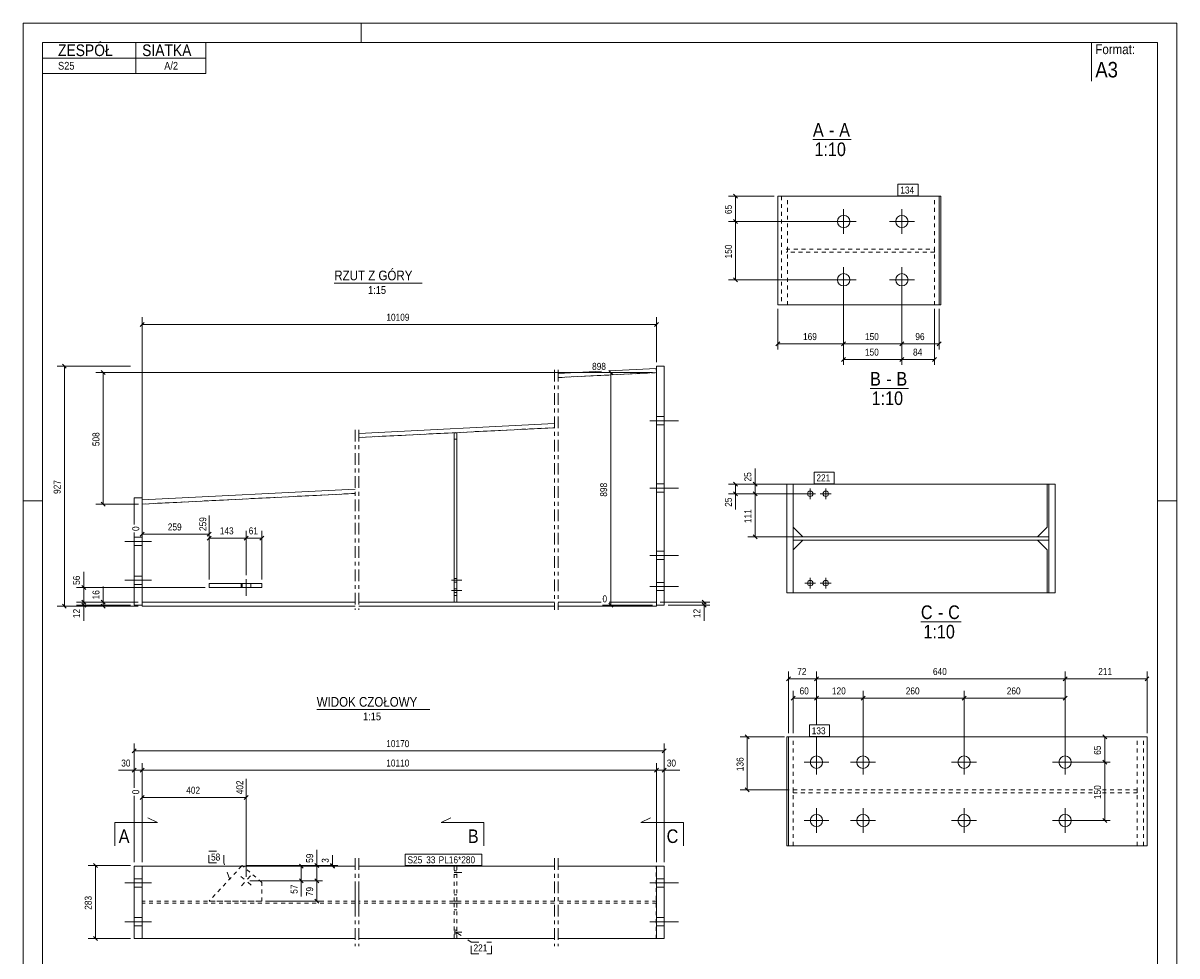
# Model space of a CAD drawing. Header units: millimetres. Extents: x 0 to 297, y 0 to 420.
# Tile 2 of 2: x 0 to 297, y 180 to 420. Entities that reach past the tile are written whole.
import ezdxf

# ---------------------------------------------------------------- set-up
doc = ezdxf.new("R2010")
doc.units = ezdxf.units.MM
for name, pattern in [('XKITLINE00', [0]), ('XKITLINE01', [4, 1, -1, 1, -1]), ('XKITLINE02', [4, 2, -2]), ('XKITLINE03', [6, 3, -1, 1, -1])]:
    doc.linetypes.add(name, pattern=pattern)
for name, color, linetype, lineweight in [('Arkusz rysunku', 3, 'Continuous', 0), ('Element', 2, 'Continuous', 0), ('Inny typ obiektu', 7, 'Continuous', 0), ('Przekrój', 7, 'Continuous', 0), ('Wymiar', 4, 'Continuous', 0), ('Znak elementu', 2, 'Continuous', 0), ('Śruba', 3, 'Continuous', 0)]:
    doc.layers.add(name, color=color, linetype=linetype, lineweight=lineweight)
doc.styles.add('ARIAL', font='ARIAL.TTF')

msp = doc.modelspace()

# ---------------------------------------------------------------- linework, layer by layer
at = {"layer": 'Arkusz rysunku', "linetype": 'XKITLINE00', "lineweight": 0}
for p, q in [((297, 420), (0, 420)), ((0, 420), (0, 0)), ((87, 415), (87, 420)), ((297, 0), (297, 420)), ((292, 415), (5, 415)), ((5, 415), (5, 5)), ((292, 5), (292, 415)), ((5, 297), (0, 297)), ((297, 297), (292, 297))]:
    msp.add_line(p, q, dxfattribs=at)
at = {"layer": 'Element', "linetype": 'XKITLINE00', "lineweight": 0}
for p, q in [((235.81, 375.4), (194.31, 375.4)), ((194.31, 375.4), (194.31, 347.4)), ((235.81, 375.4), (235.81, 347.4)), ((235.81, 375.4), (236.21, 375.4)), ((236.21, 347.4), (236.21, 375.4)), ((235.81, 347.4), (194.31, 347.4)), ((235.81, 347.4), (236.21, 347.4)), ((148.92, 330.34), (137.77, 329.78)), ((137.77, 328.71), (163.02, 329.98)), ((162.97, 331.04), (150.83, 330.43)), ((163.02, 329.98), (162.97, 331.04)), ((163.02, 331.65), (163.02, 270.11)), ((165.02, 331.65), (163.02, 331.65)), ((165.02, 270.11), (165.02, 331.65)), ((136.77, 316.87), (86.44, 314.35)), ((86.44, 313.28), (136.77, 315.81)), ((110.94, 314.51), (110.94, 270.91)), ((111.61, 314.51), (110.94, 314.51)), ((111.61, 314.51), (111.61, 270.91)), ((196.61, 301.28), (198.21, 301.28)), ((196.61, 273.28), (196.61, 301.28)), ((196.61, 301.28), (198.21, 301.28)), ((196.61, 273.28), (196.61, 301.28)), ((263.6, 301.28), (198.21, 301.28)), ((198.21, 301.28), (198.21, 273.28)), ((198.21, 301.28), (198.21, 273.28)), ((263.6, 290.18), (263.6, 301.28)), ((263.6, 301.28), (265.63, 301.28)), ((264.03, 273.28), (264.03, 301.28)), ((264.03, 301.28), (265.63, 301.28)), ((264.03, 273.28), (264.03, 301.28)), ((265.63, 301.28), (265.63, 273.28)), ((265.63, 301.28), (265.63, 273.28)), ((30.62, 297.78), (28.62, 297.78)), ((28.62, 297.78), (28.62, 290.9)), ((85.44, 299.95), (30.62, 297.2)), ((30.62, 270.11), (30.62, 297.78)), ((30.62, 297.2), (30.67, 296.13)), ((30.67, 296.13), (85.44, 298.88)), ((30.67, 296.13), (30.62, 296.13)), ((28.62, 288.84), (28.62, 270.11)), ((198.21, 290.18), (200.71, 287.68)), ((261.1, 287.68), (263.6, 290.18)), ((198.21, 287.68), (264.03, 287.68)), ((198.21, 286.88), (198.21, 287.68)), ((198.21, 287.68), (264.03, 287.68)), ((198.21, 286.88), (198.21, 287.68)), ((200.71, 286.88), (198.21, 284.38)), ((264.03, 286.88), (198.21, 286.88)), ((264.03, 286.88), (198.21, 286.88)), ((261.1, 286.88), (263.6, 284.38)), ((264.03, 287.68), (264.03, 286.88)), ((264.03, 287.68), (264.03, 286.88)), ((263.6, 284.38), (263.6, 273.28)), ((47.88, 274.65), (47.88, 275.71)), ((47.88, 275.71), (61.44, 275.71)), ((61.44, 274.65), (47.88, 274.65)), ((56.39, 274.65), (56.39, 275.71)), ((61.44, 275.71), (61.44, 274.65)), ((198.21, 273.28), (196.61, 273.28)), ((198.21, 273.28), (196.61, 273.28)), ((198.21, 273.28), (263.6, 273.28)), ((265.63, 273.28), (263.6, 273.28)), ((265.63, 273.28), (264.03, 273.28)), ((30.62, 269.85), (30.62, 270.91)), ((85.44, 270.91), (30.62, 270.91)), ((136.77, 270.91), (86.44, 270.91)), ((111.61, 270.91), (110.94, 270.91)), ((148.77, 270.91), (137.77, 270.91)), ((163.02, 270.91), (150.83, 270.91)), ((163.02, 269.85), (163.02, 270.91)), ((28.62, 270.11), (30.62, 270.11)), ((85.44, 269.85), (30.62, 269.85)), ((136.77, 269.85), (86.44, 269.85)), ((163.02, 269.85), (137.77, 269.85)), ((163.02, 270.11), (165.02, 270.11)), ((196.61, 236.16), (197, 236.16)), ((196.61, 236.16), (196.61, 208.16)), ((197, 208.16), (197, 236.16)), ((197, 236.16), (289.3, 236.16)), ((289.3, 236.16), (289.3, 208.16)), ((196.61, 208.16), (197, 208.16)), ((289.3, 208.16), (197, 208.16)), ((30.62, 202.92), (28.62, 202.92)), ((28.62, 202.92), (28.62, 184.25)), ((30.62, 184.25), (30.62, 202.92)), ((30.62, 202.92), (85.44, 202.92)), ((56.39, 203.07), (56.25, 202.92)), ((56.39, 203.07), (56.56, 202.92)), ((86.44, 202.92), (136.77, 202.92)), ((137.77, 202.92), (163.02, 202.92)), ((165.02, 202.92), (163.02, 202.92)), ((163.02, 202.92), (163.02, 184.25)), ((165.02, 202.92), (165.02, 184.25)), ((30.62, 184.25), (28.62, 184.25)), ((85.44, 184.25), (30.62, 184.25)), ((136.77, 184.25), (86.44, 184.25)), ((163.02, 184.25), (137.77, 184.25)), ((165.02, 184.25), (163.02, 184.25))]:
    msp.add_line(p, q, dxfattribs=at)
at = {"layer": 'Element', "linetype": 'XKITLINE01', "lineweight": 0}
for p, q in [((196.78, 375.4), (194.8, 375.4)), ((195.18, 375.4), (195.18, 347.4)), ((196.78, 347.4), (196.78, 375.4)), ((234.61, 375.4), (235.81, 375.4)), ((234.61, 347.4), (234.61, 375.4)), ((196.4, 361.8), (234.61, 361.8)), ((234.61, 361), (196.4, 361)), ((196.78, 361), (196.78, 361.8)), ((234.61, 361.8), (234.61, 361)), ((194.8, 347.4), (196.78, 347.4)), ((234.61, 347.4), (235.81, 347.4)), ((137.77, 328.71), (163.02, 329.98)), ((163.02, 270.91), (163.02, 329.98)), ((86.44, 313.28), (136.77, 315.81)), ((111.61, 314.51), (110.94, 314.51)), ((110.94, 314.51), (110.94, 270.91)), ((110.94, 312.84), (111.61, 312.84)), ((110.94, 312.84), (111.61, 312.84)), ((111.61, 270.91), (111.61, 314.51)), ((198.21, 301.28), (198.21, 290.18)), ((263.27, 301.28), (263.6, 301.28)), ((30.62, 296.13), (85.44, 298.88)), ((30.62, 296.13), (30.62, 270.91)), ((200.71, 287.68), (261.1, 287.68)), ((261.1, 286.88), (200.71, 286.88)), ((198.21, 284.38), (198.21, 273.28)), ((263.6, 273.28), (263.27, 273.28)), ((30.62, 270.91), (85.44, 270.91)), ((86.44, 270.91), (136.77, 270.91)), ((110.94, 272.58), (111.61, 272.58)), ((110.94, 272.58), (111.61, 272.58)), ((110.94, 270.91), (111.61, 270.91)), ((137.77, 270.91), (148.77, 270.91)), ((150.83, 270.91), (163.02, 270.91)), ((197, 236.16), (198.21, 236.16)), ((198.21, 208.16), (198.21, 236.16)), ((288.4, 236.16), (286.42, 236.16)), ((286.8, 208.16), (286.8, 236.16)), ((288.4, 208.16), (288.4, 236.16)), ((198.21, 222.56), (198.21, 221.76)), ((275.29, 222.56), (198.21, 222.56)), ((198.21, 221.76), (275.29, 221.76)), ((286.8, 222.56), (277.81, 222.56)), ((277.81, 221.76), (286.8, 221.76)), ((286.8, 221.76), (286.8, 222.56)), ((197, 208.16), (198.21, 208.16)), ((286.42, 208.16), (288.4, 208.16)), ((30.62, 202.92), (30.62, 184.25)), ((30.67, 202.92), (30.62, 202.92)), ((30.62, 202.92), (30.62, 184.25)), ((30.62, 202.92), (85.44, 202.92)), ((30.67, 184.25), (30.67, 202.92)), ((56.25, 202.92), (47.88, 193.85)), ((61.44, 198.72), (56.39, 203.07)), ((86.44, 202.92), (136.77, 202.92)), ((110.94, 193.85), (110.94, 202.92)), ((110.94, 202.92), (111.61, 202.92)), ((111.61, 202.92), (111.61, 193.85)), ((137.77, 202.92), (163.02, 202.92)), ((162.97, 184.25), (162.97, 202.92)), ((163.02, 202.92), (163.02, 184.25)), ((163.02, 202.92), (163.02, 184.25)), ((61.44, 193.85), (61.44, 198.72)), ((85.44, 193.85), (30.62, 193.85)), ((30.62, 193.85), (30.62, 193.32)), ((85.44, 193.32), (30.62, 193.32)), ((47.88, 193.85), (61.44, 193.85)), ((136.77, 193.85), (86.44, 193.85)), ((136.77, 193.32), (86.44, 193.32)), ((111.61, 195.52), (110.94, 195.52)), ((111.61, 193.85), (110.94, 193.85)), ((111.61, 193.32), (110.94, 193.32)), ((110.94, 193.32), (110.94, 184.25)), ((111.61, 184.25), (111.61, 193.32)), ((163.02, 193.85), (137.77, 193.85)), ((163.02, 193.32), (137.77, 193.32)), ((163.02, 193.85), (163.02, 193.32)), ((111.61, 191.65), (110.94, 191.65)), ((30.62, 184.25), (30.67, 184.25)), ((30.62, 184.25), (85.44, 184.25)), ((86.44, 184.25), (136.77, 184.25)), ((110.94, 184.25), (111.61, 184.25)), ((137.77, 184.25), (163.02, 184.25))]:
    msp.add_line(p, q, dxfattribs=at)
at = {"layer": 'Element', "linetype": 'XKITLINE03', "lineweight": 0}
for p, q in [((136.77, 330.71), (136.77, 268.91)), ((137.77, 330.71), (137.77, 268.91)), ((85.44, 315.28), (85.44, 268.91)), ((86.44, 315.28), (86.44, 268.91)), ((85.44, 204.92), (85.44, 182.25)), ((85.44, 204.92), (85.44, 182.25)), ((86.44, 204.92), (86.44, 182.25)), ((86.44, 204.92), (86.44, 182.25)), ((136.77, 204.92), (136.77, 182.25)), ((136.77, 204.92), (136.77, 182.25)), ((137.77, 204.92), (137.77, 182.25)), ((137.77, 204.92), (137.77, 182.25)), ((85.44, 195.85), (85.44, 191.32)), ((86.44, 195.85), (86.44, 191.32))]:
    msp.add_line(p, q, dxfattribs=at)
at = {"layer": 'Inny typ obiektu', "linetype": 'XKITLINE00', "lineweight": 0}
for p, q in [((5, 415), (47, 415)), ((5, 415), (5, 411)), ((29, 411), (29, 415)), ((47, 411), (47, 415)), ((275, 415), (275, 405)), ((5, 411), (47, 411)), ((5, 411), (5, 407)), ((29, 411), (29, 407)), ((47, 411), (47, 407)), ((5, 407), (47, 407)), ((203.31, 390), (213.19, 390)), ((80.1, 353), (102.69, 353)), ((218.02, 325.9), (227.9, 325.9)), ((231.1, 265.78), (241.49, 265.78)), ((75.58, 243.2), (104.66, 243.2))]:
    msp.add_line(p, q, dxfattribs=at)
at = {"layer": 'Przekrój', "linetype": 'XKITLINE00', "lineweight": 0}
for p, q in [((23.62, 214.11), (23.62, 208.11)), ((23.62, 214.11), (29.62, 214.11)), ((29.62, 214.11), (34.62, 214.11)), ((34.62, 214.11), (32.12, 215.36)), ((107.61, 214.11), (110.11, 215.36)), ((112.61, 214.11), (107.61, 214.11)), ((118.61, 214.11), (112.61, 214.11)), ((118.61, 214.11), (118.61, 208.11)), ((159.02, 214.11), (161.52, 215.36)), ((164.02, 214.11), (159.02, 214.11)), ((170.02, 214.11), (164.02, 214.11)), ((170.02, 214.11), (170.02, 208.11))]:
    msp.add_line(p, q, dxfattribs=at)
at = {"layer": 'Wymiar', "linetype": 'XKITLINE00', "lineweight": 0}
for p, q in [((193.31, 375.4), (181.55, 375.4)), ((182.9, 375.91), (183.92, 374.89)), ((183.41, 368.9), (183.41, 375.4)), ((210.21, 368.9), (181.55, 368.9)), ((210.21, 368.9), (181.55, 368.9)), ((182.9, 369.41), (183.92, 368.39)), ((182.9, 369.41), (183.92, 368.39)), ((183.41, 353.9), (183.41, 368.9)), ((210.21, 353.9), (181.55, 353.9)), ((182.9, 354.41), (183.92, 353.39)), ((211.21, 352.9), (211.21, 331.96)), ((211.21, 352.9), (211.21, 335.96)), ((211.21, 352.9), (211.21, 335.96)), ((226.21, 352.9), (226.21, 331.96)), ((226.21, 352.9), (226.21, 331.96)), ((226.21, 352.9), (226.21, 335.96)), ((226.21, 352.9), (226.21, 335.96)), ((194.31, 346.4), (194.31, 335.96)), ((234.61, 346.4), (234.61, 331.96)), ((235.81, 346.4), (235.81, 335.96)), ((31.18, 342.89), (30.16, 341.87)), ((30.67, 297.13), (30.67, 344.24)), ((30.67, 342.38), (163.02, 342.38)), ((163.53, 342.89), (162.51, 341.87)), ((163.02, 332.65), (163.02, 344.24)), ((194.82, 337.91), (193.8, 336.89)), ((194.31, 337.4), (211.21, 337.4)), ((211.72, 337.91), (210.7, 336.89)), ((211.72, 337.91), (210.7, 336.89)), ((211.21, 337.4), (226.21, 337.4)), ((226.72, 337.91), (225.7, 336.89)), ((226.72, 337.91), (225.7, 336.89)), ((226.21, 337.4), (235.81, 337.4)), ((236.32, 337.91), (235.3, 336.89)), ((211.72, 333.91), (210.7, 332.89)), ((211.21, 333.4), (226.21, 333.4)), ((226.72, 333.91), (225.7, 332.89)), ((226.72, 333.91), (225.7, 332.89)), ((226.21, 333.4), (234.61, 333.4)), ((235.12, 333.91), (234.1, 332.89)), ((27.62, 331.65), (8.76, 331.65)), ((10.11, 332.15), (11.13, 331.14)), ((10.62, 269.85), (10.62, 331.65)), ((162.02, 329.98), (18.76, 329.98)), ((20.11, 330.49), (21.13, 329.47)), ((20.62, 296.13), (20.62, 329.98)), ((162.02, 329.98), (146.46, 329.98)), ((150.78, 330.49), (151.8, 329.47)), ((151.29, 270.11), (151.29, 329.98)), ((188.41, 301.28), (188.41, 305.3)), ((188.41, 301.28), (188.41, 305.3)), ((198.11, 301.28), (181.55, 301.28)), ((182.9, 301.79), (183.92, 300.77)), ((183.41, 298.78), (183.41, 301.28)), ((198.11, 301.28), (186.55, 301.28)), ((187.9, 301.79), (188.92, 300.77)), ((188.41, 298.78), (188.41, 301.28)), ((201.61, 298.78), (181.55, 298.78)), ((182.9, 299.29), (183.92, 298.27)), ((183.41, 298.78), (183.41, 294.76)), ((183.41, 298.78), (183.41, 294.76)), ((201.61, 298.78), (186.55, 298.78)), ((201.61, 298.78), (186.55, 298.78)), ((187.9, 299.29), (188.92, 298.27)), ((187.9, 299.29), (188.92, 298.27)), ((188.41, 287.68), (188.41, 298.78)), ((29.67, 296.13), (18.76, 296.13)), ((20.11, 296.64), (21.13, 295.62)), ((47.88, 276.71), (47.88, 293.21)), ((31.13, 288.89), (30.11, 287.87)), ((30.62, 271.91), (30.62, 290.54)), ((30.62, 288.38), (47.88, 288.38)), ((48.39, 288.89), (47.37, 287.87)), ((47.88, 276.71), (47.88, 289.24)), ((57.39, 277.81), (57.39, 289.24)), ((57.39, 277.81), (57.39, 289.24)), ((61.44, 276.71), (61.44, 289.24)), ((187.9, 288.19), (188.92, 287.17)), ((48.39, 287.89), (47.37, 286.87)), ((47.88, 287.38), (57.39, 287.38)), ((57.9, 287.89), (56.88, 286.87)), ((57.9, 287.89), (56.88, 286.87)), ((57.39, 287.38), (61.44, 287.38)), ((61.95, 287.89), (60.93, 286.87)), ((198.11, 287.68), (186.55, 287.68)), ((15.62, 274.65), (15.62, 278.67)), ((15.62, 274.65), (15.62, 278.67)), ((46.88, 274.65), (13.76, 274.65)), ((15.11, 275.16), (16.13, 274.14)), ((15.62, 270.91), (15.62, 274.65)), ((20.62, 270.91), (20.62, 274.93)), ((20.62, 270.91), (20.62, 274.93)), ((10.11, 270.36), (11.13, 269.34)), ((29.62, 270.91), (13.76, 270.91)), ((29.62, 270.91), (13.76, 270.91)), ((15.11, 271.42), (16.13, 270.4)), ((15.11, 271.42), (16.13, 270.4)), ((15.11, 270.62), (16.13, 269.6)), ((15.62, 270.11), (15.62, 270.91)), ((29.62, 270.91), (18.76, 270.91)), ((20.11, 271.42), (21.13, 270.4)), ((20.11, 270.36), (21.13, 269.34)), ((20.62, 269.85), (20.62, 270.91)), ((150.78, 270.62), (151.8, 269.6)), ((164.02, 270.91), (176.73, 270.91)), ((174.78, 271.42), (175.8, 270.4)), ((174.78, 270.62), (175.8, 269.6)), ((175.29, 270.11), (175.29, 270.91)), ((27.62, 269.85), (8.76, 269.85)), ((27.62, 270.11), (13.76, 270.11)), ((15.62, 270.11), (15.62, 266.09)), ((15.62, 270.11), (15.62, 266.09)), ((29.62, 269.85), (18.76, 269.85)), ((162.02, 270.11), (149.13, 270.11)), ((166.02, 270.11), (176.73, 270.11)), ((175.29, 270.11), (175.29, 266.09)), ((175.29, 270.11), (175.29, 266.09)), ((197, 237.16), (197, 253.02)), ((204.21, 239.26), (204.21, 253.02)), ((204.21, 239.26), (204.21, 253.02)), ((268.21, 230.66), (268.21, 253.02)), ((268.21, 230.66), (268.21, 253.02)), ((289.3, 237.16), (289.3, 253.02)), ((197.51, 251.67), (196.5, 250.65)), ((197, 251.16), (204.21, 251.16)), ((204.72, 251.67), (203.7, 250.65)), ((204.72, 251.67), (203.7, 250.65)), ((204.21, 251.16), (268.21, 251.16)), ((268.72, 251.67), (267.7, 250.65)), ((268.72, 251.67), (267.7, 250.65)), ((268.21, 251.16), (289.3, 251.16)), ((289.81, 251.67), (288.8, 250.65)), ((198.72, 246.67), (197.7, 245.65)), ((198.21, 237.16), (198.21, 248.02)), ((204.72, 246.67), (203.7, 245.65)), ((204.72, 246.67), (203.7, 245.65)), ((204.21, 239.26), (204.21, 248.02)), ((204.21, 239.26), (204.21, 248.02)), ((216.72, 246.67), (215.7, 245.65)), ((216.72, 246.67), (215.7, 245.65)), ((216.21, 230.66), (216.21, 248.02)), ((216.21, 230.66), (216.21, 248.02)), ((242.72, 246.67), (241.7, 245.65)), ((242.72, 246.67), (241.7, 245.65)), ((242.21, 230.66), (242.21, 248.02)), ((242.21, 230.66), (242.21, 248.02)), ((268.72, 246.67), (267.7, 245.65)), ((268.21, 230.66), (268.21, 248.02)), ((198.21, 246.16), (204.21, 246.16)), ((204.21, 246.16), (216.21, 246.16)), ((216.21, 246.16), (242.21, 246.16)), ((242.21, 246.16), (268.21, 246.16)), ((196, 236.16), (184.55, 236.16)), ((185.9, 236.67), (186.92, 235.65)), ((186.41, 222.56), (186.41, 236.16)), ((199.21, 236.16), (279.85, 236.16)), ((204.21, 230.66), (204.21, 236.26)), ((204.21, 230.66), (204.21, 236.26)), ((204.21, 230.66), (204.21, 236.26)), ((204.21, 230.66), (204.21, 236.26)), ((277.9, 236.67), (278.92, 235.65)), ((278.41, 229.66), (278.41, 236.16)), ((29.13, 233.09), (28.11, 232.08)), ((28.62, 223.1), (28.62, 234.44)), ((28.62, 232.58), (165.02, 232.58)), ((165.53, 233.09), (164.51, 232.08)), ((165.02, 203.92), (165.02, 234.44)), ((28.62, 223.1), (28.62, 229.44)), ((30.62, 203.92), (30.62, 229.44)), ((30.62, 203.92), (30.62, 229.44)), ((163.02, 203.92), (163.02, 229.44)), ((163.02, 203.92), (163.02, 229.44)), ((165.02, 203.92), (165.02, 229.44)), ((269.21, 229.66), (279.85, 229.66)), ((269.21, 229.66), (279.85, 229.66)), ((277.9, 230.17), (278.92, 229.15)), ((277.9, 230.17), (278.92, 229.15)), ((278.41, 214.66), (278.41, 229.66)), ((28.62, 227.58), (24.6, 227.58)), ((28.62, 227.58), (24.6, 227.58)), ((29.13, 228.09), (28.11, 227.08)), ((28.62, 227.58), (30.62, 227.58)), ((31.13, 228.09), (30.11, 227.08)), ((31.13, 228.09), (30.11, 227.08)), ((30.62, 227.58), (163.02, 227.58)), ((163.53, 228.09), (162.51, 227.08)), ((163.53, 228.09), (162.51, 227.08)), ((163.02, 227.58), (165.02, 227.58)), ((165.53, 228.09), (164.51, 227.08)), ((165.02, 227.58), (169.04, 227.58)), ((165.02, 227.58), (169.04, 227.58)), ((57.39, 200.13), (57.39, 225.41)), ((185.9, 223.07), (186.92, 222.05)), ((28.62, 203.92), (28.62, 221.04)), ((28.62, 203.92), (28.62, 221.04)), ((31.13, 221.09), (30.11, 220.08)), ((30.62, 203.92), (30.62, 222.74)), ((30.62, 220.58), (57.39, 220.58)), ((57.9, 221.09), (56.88, 220.08)), ((197.21, 222.56), (184.55, 222.56)), ((269.21, 214.66), (279.85, 214.66)), ((277.9, 215.17), (278.92, 214.15)), ((75.62, 203.07), (75.62, 207.09)), ((75.62, 203.07), (75.62, 207.09)), ((79.62, 203.07), (79.62, 205.76)), ((79.62, 203.07), (79.62, 205.76)), ((27.62, 203.07), (16.76, 203.07)), ((18.11, 203.58), (19.13, 202.56)), ((18.62, 184.25), (18.62, 203.07)), ((57.39, 203.07), (81.06, 203.07)), ((57.39, 203.07), (77.06, 203.07)), ((62.44, 202.92), (81.06, 202.92)), ((62.44, 202.92), (73.06, 202.92)), ((71.11, 203.43), (72.13, 202.41)), ((71.62, 199.13), (71.62, 202.92)), ((75.11, 203.58), (76.13, 202.56)), ((75.62, 199.13), (75.62, 203.07)), ((79.11, 203.58), (80.13, 202.56)), ((79.11, 203.43), (80.13, 202.41)), ((79.62, 202.92), (79.62, 203.07)), ((58.39, 199.13), (77.06, 199.13)), ((58.39, 199.13), (77.06, 199.13)), ((58.39, 199.13), (73.06, 199.13)), ((71.11, 199.64), (72.13, 198.62)), ((71.62, 199.13), (71.62, 195.11)), ((71.62, 199.13), (71.62, 195.11)), ((75.11, 199.64), (76.13, 198.62)), ((75.11, 199.64), (76.13, 198.62)), ((75.62, 193.85), (75.62, 199.13)), ((62.44, 193.85), (77.06, 193.85)), ((75.11, 194.36), (76.13, 193.34)), ((27.62, 184.25), (16.76, 184.25)), ((18.11, 184.76), (19.13, 183.74))]:
    msp.add_line(p, q, dxfattribs=at)
at = {"layer": 'Znak elementu', "linetype": 'XKITLINE00', "lineweight": 0}
for p, q in [((225.2, 378.5), (230.41, 378.5)), ((225.2, 375.5), (225.2, 378.5)), ((230.41, 375.5), (230.41, 378.5)), ((225.2, 375.5), (230.41, 375.5)), ((203.61, 304.38), (208.81, 304.38)), ((203.61, 301.38), (203.61, 304.38)), ((208.81, 301.38), (208.81, 304.38)), ((203.61, 301.38), (208.81, 301.38)), ((202.4, 239.26), (207.61, 239.26)), ((202.4, 236.26), (202.4, 239.26)), ((207.61, 236.26), (207.61, 239.26)), ((202.4, 236.26), (207.61, 236.26)), ((98.35, 206.02), (118.12, 206.02)), ((98.35, 203.02), (98.35, 206.02)), ((118.12, 203.02), (118.12, 206.02)), ((98.35, 203.02), (118.12, 203.02))]:
    msp.add_line(p, q, dxfattribs=at)
at = {"layer": 'Znak elementu', "linetype": 'XKITLINE02', "lineweight": 0}
for p, q in [((47.78, 206.74), (51.65, 206.74)), ((47.78, 203.74), (47.78, 206.74)), ((51.65, 203.74), (51.65, 206.74)), ((47.78, 203.74), (51.65, 203.74)), ((53.21, 199.45), (51.65, 203.74)), ((111.09, 186.08), (115.34, 183.34)), ((115.34, 183.34), (120.54, 183.34)), ((115.34, 180.34), (115.34, 183.34)), ((120.54, 180.34), (120.54, 183.34)), ((115.34, 180.34), (120.54, 180.34))]:
    msp.add_line(p, q, dxfattribs=at)
at = {"layer": 'Śruba', "linetype": 'XKITLINE00', "lineweight": 0}
for p, q in [((211.21, 365.7), (211.21, 372.1)), ((226.21, 365.7), (226.21, 372.1)), ((208.01, 368.9), (214.41, 368.9)), ((223.01, 368.9), (229.41, 368.9)), ((211.21, 350.7), (211.21, 357.1)), ((226.21, 350.7), (226.21, 357.1)), ((208.01, 353.9), (214.41, 353.9)), ((223.01, 353.9), (229.41, 353.9)), ((165.02, 318.65), (163.02, 318.65)), ((165.02, 318.65), (163.02, 318.65)), ((168.69, 317.58), (161.35, 317.58)), ((168.69, 317.58), (161.35, 317.58)), ((165.02, 316.51), (163.02, 316.51)), ((165.02, 316.51), (163.02, 316.51)), ((168.69, 300.25), (161.35, 300.25)), ((168.69, 300.25), (161.35, 300.25)), ((165.02, 301.31), (163.02, 301.31)), ((165.02, 301.31), (163.02, 301.31)), ((202.61, 300.18), (202.61, 297.38)), ((206.61, 300.18), (206.61, 297.38)), ((165.02, 299.18), (163.02, 299.18)), ((165.02, 299.18), (163.02, 299.18)), ((201.21, 298.78), (204.01, 298.78)), ((205.21, 298.78), (208.01, 298.78)), ((26.15, 286.51), (33.09, 286.51)), ((26.15, 286.51), (33.09, 286.51)), ((28.62, 287.58), (30.62, 287.58)), ((28.62, 287.58), (30.62, 287.58)), ((28.62, 285.45), (30.62, 285.45)), ((28.62, 285.45), (30.62, 285.45)), ((168.69, 282.91), (161.35, 282.91)), ((168.69, 282.91), (161.35, 282.91)), ((165.02, 283.98), (163.02, 283.98)), ((165.02, 283.98), (163.02, 283.98)), ((165.02, 281.85), (163.02, 281.85)), ((165.02, 281.85), (163.02, 281.85)), ((26.15, 276.51), (33.09, 276.51)), ((26.15, 276.51), (33.09, 276.51)), ((28.62, 277.58), (30.62, 277.58)), ((28.62, 277.58), (30.62, 277.58)), ((57.39, 272.48), (57.39, 276.81)), ((112.94, 276.51), (110.27, 276.51)), ((111.61, 276.98), (110.94, 276.98)), ((202.61, 274.38), (202.61, 277.18)), ((206.61, 274.38), (206.61, 277.18)), ((28.62, 275.45), (30.62, 275.45)), ((28.62, 275.45), (30.62, 275.45)), ((56.17, 274.65), (56.17, 275.71)), ((58.61, 274.65), (58.61, 275.71)), ((112.94, 273.85), (110.27, 273.85)), ((111.61, 276.05), (110.94, 276.05)), ((111.61, 274.31), (110.94, 274.31)), ((111.61, 273.38), (110.94, 273.38)), ((168.69, 274.91), (161.35, 274.91)), ((168.69, 274.91), (161.35, 274.91)), ((165.02, 275.98), (163.02, 275.98)), ((165.02, 275.98), (163.02, 275.98)), ((165.02, 273.85), (163.02, 273.85)), ((165.02, 273.85), (163.02, 273.85)), ((204.01, 275.78), (201.21, 275.78)), ((208.01, 275.78), (205.21, 275.78)), ((204.21, 232.86), (204.21, 226.46)), ((216.21, 232.86), (216.21, 226.46)), ((242.21, 232.86), (242.21, 226.46)), ((268.21, 232.86), (268.21, 226.46)), ((207.41, 229.66), (201.01, 229.66)), ((219.41, 229.66), (213.01, 229.66)), ((245.41, 229.66), (239.01, 229.66)), ((271.41, 229.66), (265.01, 229.66)), ((204.21, 217.86), (204.21, 211.46)), ((216.21, 217.86), (216.21, 211.46)), ((242.21, 217.86), (242.21, 211.46)), ((268.21, 217.86), (268.21, 211.46)), ((207.41, 214.66), (201.01, 214.66)), ((219.41, 214.66), (213.01, 214.66)), ((245.41, 214.66), (239.01, 214.66)), ((271.41, 214.66), (265.01, 214.66)), ((28.62, 199.65), (30.62, 199.65)), ((28.62, 199.65), (30.62, 199.65)), ((56.08, 200.26), (56.95, 199.51)), ((58.52, 200.44), (57.77, 199.57)), ((165.02, 199.65), (163.02, 199.65)), ((165.02, 199.65), (163.02, 199.65)), ((165.02, 199.65), (163.02, 199.65)), ((165.02, 199.65), (163.02, 199.65)), ((26.15, 198.58), (33.09, 198.58)), ((26.15, 198.58), (33.09, 198.58)), ((28.62, 197.52), (30.62, 197.52)), ((28.62, 197.52), (30.62, 197.52)), ((56.26, 197.81), (57.01, 198.69)), ((58.7, 198), (57.83, 198.75)), ((168.69, 198.58), (161.35, 198.58)), ((168.69, 198.58), (161.35, 198.58)), ((168.69, 198.58), (161.35, 198.58)), ((168.69, 198.58), (161.35, 198.58)), ((165.02, 197.52), (163.02, 197.52)), ((165.02, 197.52), (163.02, 197.52)), ((165.02, 197.52), (163.02, 197.52)), ((165.02, 197.52), (163.02, 197.52)), ((26.15, 188.58), (33.09, 188.58)), ((26.15, 188.58), (33.09, 188.58)), ((28.62, 189.65), (30.62, 189.65)), ((28.62, 189.65), (30.62, 189.65)), ((28.62, 187.52), (30.62, 187.52)), ((28.62, 187.52), (30.62, 187.52)), ((168.69, 188.58), (161.35, 188.58)), ((168.69, 188.58), (161.35, 188.58)), ((168.69, 188.58), (161.35, 188.58)), ((168.69, 188.58), (161.35, 188.58)), ((165.02, 189.65), (163.02, 189.65)), ((165.02, 189.65), (163.02, 189.65)), ((165.02, 189.65), (163.02, 189.65)), ((165.02, 189.65), (163.02, 189.65)), ((165.02, 187.52), (163.02, 187.52)), ((165.02, 187.52), (163.02, 187.52)), ((165.02, 187.52), (163.02, 187.52)), ((165.02, 187.52), (163.02, 187.52))]:
    msp.add_line(p, q, dxfattribs=at)
at = {"layer": 'Śruba', "linetype": 'XKITLINE02', "lineweight": 0}
for p, q in [((112.94, 276.51), (110.27, 276.51)), ((111.61, 276.98), (110.94, 276.98)), ((112.94, 273.85), (110.27, 273.85)), ((111.61, 276.05), (110.94, 276.05)), ((111.61, 274.31), (110.94, 274.31)), ((111.61, 273.38), (110.94, 273.38)), ((112.94, 201.25), (110.27, 201.25)), ((112.94, 201.25), (110.27, 201.25)), ((111.61, 201.72), (110.94, 201.72)), ((111.61, 201.72), (110.94, 201.72)), ((111.61, 200.78), (110.94, 200.78)), ((111.61, 200.78), (110.94, 200.78)), ((112.94, 185.92), (110.27, 185.92)), ((112.94, 185.92), (110.27, 185.92)), ((111.61, 186.38), (110.94, 186.38)), ((111.61, 186.38), (110.94, 186.38)), ((111.61, 185.45), (110.94, 185.45)), ((111.61, 185.45), (110.94, 185.45))]:
    msp.add_line(p, q, dxfattribs=at)
at = {"layer": 'Śruba', "linetype": 'XKITLINE00', "lineweight": 0}
for centre, radius in [((211.21, 368.9), 1.6), ((226.21, 368.9), 1.6), ((211.21, 353.9), 1.6), ((226.21, 353.9), 1.6), ((202.61, 298.78), 0.7), ((206.61, 298.78), 0.7), ((202.61, 275.78), 0.7), ((206.61, 275.78), 0.7), ((204.21, 229.66), 1.6), ((216.21, 229.66), 1.6), ((242.21, 229.66), 1.6), ((268.21, 229.66), 1.6), ((204.21, 214.66), 1.6), ((216.21, 214.66), 1.6), ((242.21, 214.66), 1.6), ((268.21, 214.66), 1.6)]:
    msp.add_circle(centre, radius, dxfattribs=at)

# ---------------------------------------------------------------- texts
at = {"layer": 'Inny typ obiektu', "style": 'ARIAL', "width": 0.85}
for s, height, p in [('ZESPÓŁ', 3, (9, 411.5)), ('SIATKA', 3, (30.66, 411.5)), ('Format:', 2.5, (276, 412)), ('S25', 2, (9, 408)), ('A/2', 2, (36.33, 408)), ('A3', 4, (276, 406)), ('A', 3.5, (203.31, 390.75)), ('-', 3.5, (207.47, 390.75)), ('A', 3.5, (210.07, 390.75)), ('1:10', 3.5, (203.7, 385.75)), ('RZUT Z GÓRY', 2.5, (80.1, 353.75)), ('1:15', 2, (88.8, 350.25)), ('B', 3.5, (218.02, 326.65)), ('B', 3.5, (224.79, 326.65)), ('-', 3.5, (222.18, 326.65)), ('1:10', 3.5, (218.42, 321.65)), ('C', 3.5, (231.1, 266.53)), ('-', 3.5, (235.52, 266.53)), ('C', 3.5, (238.12, 266.53)), ('1:10', 3.5, (231.75, 261.53)), ('WIDOK CZOŁOWY', 2.5, (75.58, 243.95)), ('1:15', 2, (87.52, 240.45))]:
    msp.add_text(s, height=height, dxfattribs=at).set_placement(p)
at = {"layer": 'Przekrój', "style": 'ARIAL', "width": 0.85}
for s, p in [('A', (24.62, 208.86)), ('B', (114.49, 208.86)), ('C', (165.65, 208.86))]:
    msp.add_text(s, height=3.5, dxfattribs=at).set_placement(p)
at = {"layer": 'Wymiar', "style": 'ARIAL', "width": 0.85}
for s, p in [('65', (182.45, 370.81)), ('150', (182.45, 359.4)), ('508', (19.66, 311.05)), ('25', (187.45, 301.95)), ('927', (9.66, 298.74)), ('898', (150.33, 298.04)), ('25', (182.45, 295.43)), ('111', (187.45, 291.23)), ('259', (47.16, 289.2)), ('0', (29.9, 289.2)), ('56', (14.66, 275.32)), ('16', (19.66, 271.59)), ('12', (14.66, 266.77)), ('12', (174.33, 266.77)), ('65', (277.45, 231.57)), ('136', (185.45, 227.36)), ('402', (56.67, 221.4)), ('150', (277.45, 220.16)), ('0', (29.9, 221.4)), ('59', (74.66, 203.75)), ('3', (78.66, 203.75)), ('57', (70.66, 195.78)), ('79', (74.66, 195.15)), ('283', (17.66, 191.66))]:
    msp.add_text(s, height=1.8, rotation=90.0002, dxfattribs=at).set_placement(p)
for s, p in [('10109', (93.51, 343.34)), ('169', (200.76, 338.36)), ('150', (216.7, 338.36)), ('96', (229.67, 338.36)), ('150', (216.7, 334.36)), ('84', (229.07, 334.36)), ('898', (146.46, 330.7)), ('259', (37.25, 289.34)), ('143', (50.63, 288.34)), ('61', (58.08, 288.34)), ('0', (149.13, 270.83)), ('72', (199.27, 252.12)), ('640', (234.2, 252.12)), ('211', (276.75, 252.12)), ('60', (199.87, 247.12)), ('120', (208.2, 247.12)), ('260', (227.2, 247.12)), ('260', (253.2, 247.12)), ('10170', (93.48, 233.54)), ('30', (25.27, 228.54)), ('10110', (93.48, 228.54)), ('30', (165.69, 228.54)), ('402', (42, 221.54))]:
    msp.add_text(s, height=1.8, dxfattribs=at).set_placement(p)
at = {"layer": 'Znak elementu', "style": 'ARIAL', "width": 0.85}
for s, p in [('134', (225.8, 376.1)), ('221', (204.21, 301.98)), ('133', (203, 236.86)), ('58', (48.38, 204.34)), ('S25', (98.95, 203.62)), ('33', (103.76, 203.62)), ('PL16*280', (106.97, 203.62)), ('221', (115.94, 180.94))]:
    msp.add_text(s, height=1.8, dxfattribs=at).set_placement(p)

doc.saveas('drawing.dxf')
